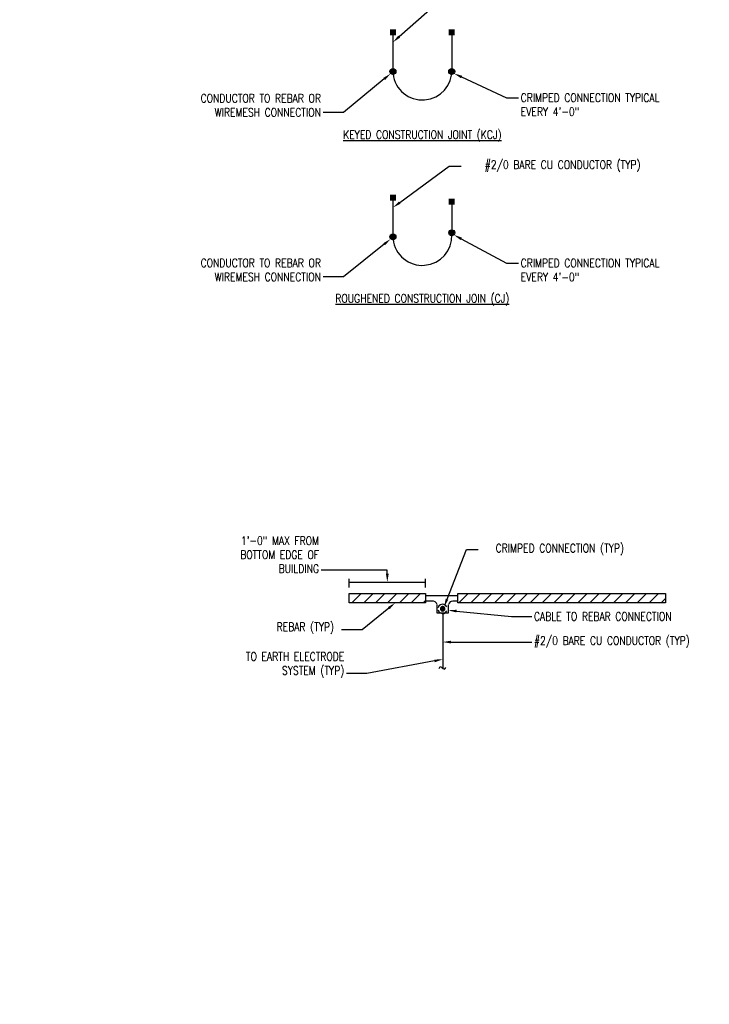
# Model space of a CAD drawing. Header units: inches. Extents: x 0 to 90.9, y 0 to 44.4.
# Tile 5 of 6: x 79.9 to 90.2, y 22.2 to 36.8. Entities that reach past the tile are written whole.
import ezdxf
from ezdxf import colors
from ezdxf.entities.mleader import LeaderData, LeaderLine
from ezdxf.math import Vec2, Vec3

# ---------------------------------------------------------------- set-up
doc = ezdxf.new("R2010")
doc.units = ezdxf.units.IN
doc.header["$MEASUREMENT"] = 0
for name, color, linetype in [('E-ANNO-TEXT', 2, 'Continuous'), ('E-DETL-GRPH', 3, 'Continuous'), ('E-DETL-PATT', 1, 'Continuous')]:
    doc.layers.add(name, color=color, linetype=linetype)
doc.styles.add('Annotative', font='romans.shx', dxfattribs={"width": 0.8, "height": 0.125})
pattern_1 = [(45, (-10.29013, 0), (-0.08838835, 0.08838835), [])]

msp = doc.modelspace()

# ---------------------------------------------------------------- hatches: boundary and pattern name
at = {"layer": 'E-DETL-GRPH', "lineweight": -3}
for points in [[(85.4218, 36.0376), (85.4368, 36.0176), (85.4551, 36.0075), (85.4784, 36.0059), (85.5035, 36.0259), (85.5101, 36.0392), (85.5118, 36.0609), (85.5051, 36.0759), (85.4918, 36.0892), (85.4784, 36.0942), (85.4551, 36.0942), (85.4335, 36.0825), (85.4218, 36.0625)], [(86.2951, 36.0376), (86.3101, 36.0176), (86.3285, 36.0075), (86.3518, 36.0059), (86.3768, 36.0259), (86.3835, 36.0392), (86.3851, 36.0609), (86.3785, 36.0759), (86.3651, 36.0892), (86.3518, 36.0942), (86.3285, 36.0942), (86.3068, 36.0825), (86.2951, 36.0625)], [(86.3518, 33.6076), (86.3768, 33.6276), (86.3834, 33.6409), (86.3851, 33.6626), (86.3785, 33.6776), (86.3651, 33.6909), (86.3518, 33.6959), (86.3284, 33.6959), (86.3168, 33.6926), (86.3001, 33.6743), (86.2968, 33.6509), (86.3018, 33.6292), (86.3168, 33.6143)], [(85.4218, 33.5784), (85.4368, 33.5584), (85.4551, 33.5483), (85.4784, 33.5467), (85.5035, 33.5667), (85.5101, 33.58), (85.5118, 33.6017), (85.5051, 33.6167), (85.4918, 33.63), (85.4784, 33.635), (85.4551, 33.635), (85.4335, 33.6233), (85.4218, 33.6033)], [(86.2333, 28.0797), (86.2133, 28.093), (86.1966, 28.093), (86.1765, 28.078), (86.1732, 28.0597), (86.1783, 28.043), (86.1883, 28.033), (86.2133, 28.0297), (86.2316, 28.0413), (86.2365, 28.068)]]:
    msp.add_hatch(color=8, dxfattribs=at).paths.add_polyline_path(points)
at = {"layer": 'E-DETL-PATT', "lineweight": -3}
h = msp.add_hatch(dxfattribs=at)
h.set_pattern_fill('ANSI31', color=8)
h.set_pattern_definition(pattern_1)
h.paths.add_polyline_path([(85.9517, 28.2863), (84.8149, 28.2863), (84.8149, 28.148), (85.9517, 28.148)])
h = msp.add_hatch(dxfattribs=at)
h.set_pattern_fill('ANSI31', color=8)
h.set_pattern_definition(pattern_1)
h.paths.add_polyline_path([(89.5183, 28.2847), (86.43, 28.2847), (86.43, 28.1463), (89.5183, 28.1463)])

# ---------------------------------------------------------------- linework, layer by layer
at = {"layer": 'E-DETL-GRPH', "lineweight": -3}
for points in [[(85.4668, 36.6138), (85.4668, 36.0938)], [(86.3401, 36.6158), (86.3401, 36.0938)], [(85.4668, 34.1546), (85.4668, 33.6346)], [(86.3401, 34.1139), (86.3401, 33.6955)], [(84.8149, 28.378), (84.8149, 28.5047)], [(84.8149, 28.4547), (85.9517, 28.4547)], [(85.9517, 28.378), (85.9517, 28.5047)], [(85.9517, 28.258), (86.4217, 28.258)], [(86.0676, 28.1747), (85.9517, 28.1747)], [(86.1232, 28.1213), (86.1132, 28.1447), (86.0949, 28.163), (86.0715, 28.173)], [(86.2882, 28.117), (86.2882, 27.993), (86.125, 27.993), (86.125, 28.117)], [(86.2666, 28.088), (86.2483, 28.113), (86.2249, 28.1247), (86.1966, 28.128), (86.1716, 28.1197), (86.1498, 28.1013), (86.1366, 28.0747)], [(86.3475, 28.1747), (86.3183, 28.163), (86.3, 28.1447), (86.2901, 28.1213)], [(86.4217, 28.1747), (86.3582, 28.1747)], [(86.1366, 28.043), (86.1498, 28.0163), (86.1716, 27.998), (86.1966, 27.9897), (86.2233, 27.9913), (86.2483, 28.0047), (86.2666, 28.028)], [(86.2066, 27.993), (86.2066, 27.178)], [(86.1549, 27.1713), (86.1617, 27.1913), (86.17, 27.1997), (86.18, 27.198), (86.1899, 27.193), (86.1999, 27.183), (86.2117, 27.173), (86.2233, 27.1663), (86.2333, 27.163), (86.2432, 27.1697), (86.2516, 27.1847)]]:
    msp.add_lwpolyline(points, dxfattribs=at)
for points in [[(85.9517, 28.2863), (85.9517, 28.148), (84.8149, 28.148), (84.8149, 28.2863)], [(89.5183, 28.2847), (89.5183, 28.1463), (86.43, 28.1463), (86.43, 28.2847)], [(86.1716, 28.0597), (86.1732, 28.0513), (86.1765, 28.043), (86.1816, 28.0363), (86.1883, 28.0313), (86.1966, 28.028), (86.205, 28.0263), (86.2133, 28.028), (86.2217, 28.0313), (86.2282, 28.0363), (86.2333, 28.043), (86.2365, 28.0513), (86.2384, 28.0597), (86.2365, 28.068), (86.2333, 28.0763), (86.2282, 28.083), (86.2217, 28.088), (86.2133, 28.0913), (86.205, 28.093), (86.1966, 28.0913), (86.1883, 28.088), (86.1816, 28.083), (86.1765, 28.0763), (86.1732, 28.068)], [(86.2217, 28.058), (86.215, 28.073), (86.2015, 28.0763), (86.1883, 28.0663), (86.1883, 28.0513), (86.2015, 28.0413), (86.215, 28.0447)]]:
    msp.add_lwpolyline(points, close=True, dxfattribs=at)
for centre in [(85.4668, 36.0493), (86.3401, 36.0493), (86.341, 33.651), (85.4668, 33.5901)]:
    msp.add_circle(centre, 0.0445, dxfattribs=at)
for centre in [(85.904, 36.0625), (85.904, 33.6033)]:
    msp.add_arc(centre, 0.4374, 186.34554, 2.61518, dxfattribs=at)
for points in [[(85.4218, 36.5869), (85.5118, 36.5869), (85.4218, 36.6753), (85.5118, 36.6753)], [(86.2951, 36.5869), (86.3851, 36.5869), (86.2951, 36.6753), (86.3851, 36.6753)], [(85.4218, 34.1277), (85.5118, 34.1277), (85.4218, 34.2161), (85.5118, 34.2161)], [(86.2951, 34.0705), (86.3851, 34.0705), (86.2951, 34.1589), (86.3851, 34.1589)]]:
    msp.add_solid(points, dxfattribs=at)

# ---------------------------------------------------------------- leaders
at = {"layer": 'E-ANNO-TEXT', "lineweight": -3}
ml = msp.add_multileader_mtext('Standard', dxfattribs=at)
ml.set_content('#2/0 BARE CU CONDUCTOR (TYP)', color=256, style='Annotative')
ml.set_leader_properties(color=1, linetype='ByLayer', lineweight=-1)
ml.build(insert=Vec2(0, 0))
ml.multileader.update_dxf_attribs({"text_right_attachment_type": 3, "dogleg_length": 0.1782, "arrow_head_size": 0.125})
ctx = ml.context
ctx.base_point, ctx.char_height, ctx.arrow_head_size, ctx.landing_gap_size, ctx.plane_origin = Vec3(86.4811, 37.2291), 0.125, 0.125, 0.0312, Vec3(96.4135, 37.2291)
ctx.right_attachment, ctx.text_align_type = 3, 2
notes = []
notes.append((ctx, [(0, (1, 1, 0), (86.3029, 37.2291), (1, 0), 0.1782, [(0, [(85.4668, 36.4843)], 0, [])])]))
ctx.mtext.insert, ctx.mtext.alignment, ctx.mtext.flow_direction = Vec3(89.1457, 37.3125), 3, 5
ml = msp.add_multileader_mtext('Standard', dxfattribs=at)
ml.set_content('CRIMPED CONNECTION TYPICAL \\PEVERY 4\'-0"', color=256, style='Annotative')
ml.set_leader_properties(color=1, linetype='ByLayer', lineweight=-1)
ml.build(insert=Vec2(0, 0))
ml.multileader.update_dxf_attribs({"text_right_attachment_type": 3, "dogleg_length": 0.1782, "arrow_head_size": 0.125})
ctx = ml.context
ctx.base_point, ctx.char_height, ctx.arrow_head_size, ctx.landing_gap_size, ctx.plane_origin = Vec3(87.3343, 35.6596), 0.125, 0.125, 0.0312, Vec3(87.1561, 35.6596)
ctx.right_attachment = 3
notes.append((ctx, [(0, (1, 1, 0), (87.1561, 35.6596), (1, 0), 0.1782, [(0, [(86.3734, 36.0197)], 0, [])])]))
ctx.mtext.insert, ctx.mtext.flow_direction = Vec3(87.3656, 35.7221), 5
ml = msp.add_multileader_mtext('Standard', dxfattribs=at)
ml.set_content('CONDUCTOR TO REBAR OR \\PWIREMESH CONNECTION', color=256, style='Annotative')
ml.set_leader_properties(color=1, linetype='ByLayer', lineweight=-1)
ml.build(insert=Vec2(0, 0))
ml.multileader.update_dxf_attribs({"text_right_attachment_type": 3, "dogleg_length": 0.3042, "arrow_head_size": 0.125})
ctx = ml.context
ctx.base_point, ctx.char_height, ctx.arrow_head_size, ctx.landing_gap_size, ctx.plane_origin = Vec3(82.3373, 35.65), 0.125, 0.125, 0.0312, Vec3(84.8501, 35.1842)
ctx.right_attachment, ctx.text_align_type = 3, 2
notes.append((ctx, [(0, (1, 1, 0), (84.7326, 35.4417), (-1, 0), 0.3042, [(0, [(85.4335, 36.0176)], 0, [])])]))
ctx.mtext.insert, ctx.mtext.width, ctx.mtext.alignment, ctx.mtext.flow_direction = Vec3(84.3971, 35.7125), 2.044107, 3, 5
ml = msp.add_multileader_mtext('Standard', dxfattribs=at)
ml.set_content('{\\LKEYED CONSTRUCTION JOINT (KCJ)}', color=256, style='Annotative')
ml.set_leader_properties(color=1, linetype='ByLayer', lineweight=-1)
ml.build(insert=Vec2(0, 0))
ml.multileader.update_dxf_attribs({"text_right_attachment_type": 3, "dogleg_length": 0.1782, "arrow_head_size": 0.125})
ctx = ml.context
ctx.base_point, ctx.char_height, ctx.arrow_head_size, ctx.landing_gap_size, ctx.plane_origin = Vec3(84.5489, 35.0895), 0.125, 0.125, 0.0312, Vec3(84.3707, 35.0895)
ctx.right_attachment, ctx.text_align_type = 3, 1
notes.append((ctx, [(0, (0, 0, 0), (0, 0), (1, 0), 1, [])]))
ctx.mtext.insert, ctx.mtext.alignment, ctx.mtext.flow_direction = Vec3(85.904, 35.1729), 2, 5
ml = msp.add_multileader_mtext('Standard', dxfattribs=at)
ml.set_content('#2/0 BARE CU CONDUCTOR (TYP)', color=256, style='Annotative')
ml.set_leader_properties(color=1, linetype='ByLayer', lineweight=-1)
ml.build(insert=Vec2(0, 0))
ml.multileader.update_dxf_attribs({"text_right_attachment_type": 3, "dogleg_length": 0.1782, "arrow_head_size": 0.125})
ctx = ml.context
ctx.base_point, ctx.char_height, ctx.arrow_head_size, ctx.landing_gap_size, ctx.plane_origin = Vec3(86.4811, 34.6422), 0.125, 0.125, 0.0312, Vec3(96.4135, 34.6422)
ctx.right_attachment, ctx.text_align_type = 3, 2
notes.append((ctx, [(0, (1, 1, 0), (86.3029, 34.6422), (1, 0), 0.1782, [(0, [(85.4668, 34.0251)], 0, [])])]))
ctx.mtext.insert, ctx.mtext.alignment, ctx.mtext.flow_direction = Vec3(89.1457, 34.7255), 3, 5
ml = msp.add_multileader_mtext('Standard', dxfattribs=at)
ml.set_content('CONDUCTOR TO REBAR OR \\PWIREMESH CONNECTION', color=256, style='Annotative')
ml.set_leader_properties(color=1, linetype='ByLayer', lineweight=-1)
ml.build(insert=Vec2(0, 0))
ml.multileader.update_dxf_attribs({"text_right_attachment_type": 3, "dogleg_length": 0.3042, "arrow_head_size": 0.125})
ctx = ml.context
ctx.base_point, ctx.char_height, ctx.arrow_head_size, ctx.landing_gap_size, ctx.plane_origin = Vec3(82.3373, 33.203), 0.125, 0.125, 0.0312, Vec3(84.8501, 32.725)
ctx.right_attachment, ctx.text_align_type = 3, 2
notes.append((ctx, [(0, (1, 1, 0), (84.7326, 32.9947), (-1, 0), 0.3042, [(0, [(85.4335, 33.5584)], 0, [])])]))
ctx.mtext.insert, ctx.mtext.width, ctx.mtext.alignment, ctx.mtext.flow_direction = Vec3(84.3971, 33.2655), 2.044107, 3, 5
ml = msp.add_multileader_mtext('Standard', dxfattribs=at)
ml.set_content('CRIMPED CONNECTION TYPICAL \\PEVERY 4\'-0" ', color=256, style='Annotative')
ml.set_leader_properties(color=1, linetype='ByLayer', lineweight=-1)
ml.build(insert=Vec2(0, 0))
ml.multileader.update_dxf_attribs({"text_right_attachment_type": 3, "dogleg_length": 0.1782, "arrow_head_size": 0.125})
ctx = ml.context
ctx.base_point, ctx.char_height, ctx.arrow_head_size, ctx.landing_gap_size, ctx.plane_origin = Vec3(87.3343, 33.2004), 0.125, 0.125, 0.0312, Vec3(87.1561, 33.2004)
ctx.right_attachment = 3
notes.append((ctx, [(0, (1, 1, 0), (87.1561, 33.2004), (1, 0), 0.1782, [(0, [(86.3718, 33.6193)], 0, [])])]))
ctx.mtext.insert, ctx.mtext.flow_direction = Vec3(87.3656, 33.2629), 5
ml = msp.add_multileader_mtext('Standard', dxfattribs=at)
ml.set_content('{\\LROUGHENED CONSTRUCTION JOIN (CJ)}', color=256, style='Annotative')
ml.set_leader_properties(color=1, linetype='ByLayer', lineweight=-1)
ml.build(insert=Vec2(0, 0))
ml.multileader.update_dxf_attribs({"text_right_attachment_type": 3, "dogleg_length": 0.1782, "arrow_head_size": 0.125})
ctx = ml.context
ctx.base_point, ctx.char_height, ctx.arrow_head_size, ctx.landing_gap_size, ctx.plane_origin = Vec3(84.4204, 32.6537), 0.125, 0.125, 0.0312, Vec3(84.3707, 32.6537)
ctx.right_attachment, ctx.text_align_type = 3, 1
notes.append((ctx, [(0, (0, 0, 0), (0, 0), (1, 0), 1, [])]))
ctx.mtext.insert, ctx.mtext.alignment, ctx.mtext.flow_direction = Vec3(85.904, 32.737), 2, 5
ml = msp.add_multileader_mtext('Standard', dxfattribs=at)
ml.set_content('1\'-0" MAX FROM BOTTOM EDGE OF BUILDING', color=256, style='Annotative')
ml.set_leader_properties(color=1, linetype='ByLayer', lineweight=-1)
ml.build(insert=Vec2(0, 0))
ml.multileader.update_dxf_attribs({"text_right_attachment_type": 3, "dogleg_length": 0.3042, "arrow_head_size": 0.125})
ctx = ml.context
ctx.base_point, ctx.char_height, ctx.arrow_head_size, ctx.landing_gap_size, ctx.plane_origin = Vec3(83.0569, 29.0718), 0.125, 0.125, 0.0312, Vec3(84.1499, 28.6313)
ctx.right_attachment, ctx.text_align_type = 3, 2
notes.append((ctx, [(0, (1, 1, 0), (84.7045, 28.6313), (-1, 0), 0.3042, [(0, [(85.3834, 28.4547), (85.3834, 28.6313)], 0, [])])]))
ctx.mtext.insert, ctx.mtext.width, ctx.mtext.alignment, ctx.mtext.flow_direction = Vec3(84.3691, 29.1343), 1.296407, 3, 5
ml = msp.add_multileader_mtext('Standard', dxfattribs=at)
ml.set_content('CRIMPED CONNECTION (TYP)', color=256, style='Annotative')
ml.set_leader_properties(color=1, linetype='ByLayer', lineweight=-1)
ml.build(insert=Vec2(0, 0))
ml.multileader.update_dxf_attribs({"text_right_attachment_type": 3, "dogleg_length": 0.1782, "arrow_head_size": 0.125})
ctx = ml.context
ctx.base_point, ctx.char_height, ctx.arrow_head_size, ctx.landing_gap_size, ctx.plane_origin = Vec3(86.7357, 28.9397), 0.125, 0.125, 0.0312, Vec3(87.2266, 28.9397)
ctx.right_attachment, ctx.text_align_type = 3, 2
notes.append((ctx, [(0, (1, 1, 0), (86.5575, 28.9397), (1, 0), 0.1782, [(0, [(86.2249, 28.0855)], 0, [])])]))
ctx.mtext.insert, ctx.mtext.alignment, ctx.mtext.flow_direction = Vec3(88.9003, 29.023), 3, 5
ml = msp.add_multileader_mtext('Standard', dxfattribs=at)
ml.set_content('REBAR (TYP)', color=256, style='Annotative')
ml.set_leader_properties(color=1, linetype='ByLayer', lineweight=-1)
ml.build(insert=Vec2(0, 0))
ml.multileader.update_dxf_attribs({"text_right_attachment_type": 3, "dogleg_length": 0.3042, "arrow_head_size": 0.125})
ctx = ml.context
ctx.base_point, ctx.char_height, ctx.arrow_head_size, ctx.landing_gap_size, ctx.plane_origin = Vec3(83.7087, 27.7702), 0.125, 0.125, 0.0312, Vec3(85.1262, 27.7463)
ctx.right_attachment = 3
notes.append((ctx, [(0, (1, 1, 0), (85.0087, 27.7463), (-1, 0), 0.3042, [(0, [(85.5011, 28.148)], 0, [])])]))
ctx.mtext.insert, ctx.mtext.flow_direction = Vec3(83.7399, 27.8535), 5
ml = msp.add_multileader_mtext('Standard', dxfattribs=at)
ml.set_content('CABLE TO REBAR CONNECTION', color=256, style='Annotative')
ml.set_leader_properties(color=1, linetype='ByLayer', lineweight=-1)
ml.build(insert=Vec2(0, 0))
ml.multileader.update_dxf_attribs({"text_right_attachment_type": 3, "dogleg_length": 0.3042, "arrow_head_size": 0.125})
ctx = ml.context
ctx.base_point, ctx.char_height, ctx.arrow_head_size, ctx.landing_gap_size, ctx.plane_origin = Vec3(87.5308, 27.9453), 0.125, 0.125, 0.0312, Vec3(87.2266, 27.9453)
ctx.right_attachment = 3
notes.append((ctx, [(0, (1, 1, 0), (87.2266, 27.9453), (1, 0), 0.3042, [(0, [(86.2882, 28.0371)], 0, [])])]))
ctx.mtext.insert, ctx.mtext.flow_direction = Vec3(87.5621, 28.0078), 5
ml = msp.add_multileader_mtext('Standard', dxfattribs=at)
ml.set_content('#2/0 BARE CU CONDUCTOR (TYP)', color=256, style='Annotative')
ml.set_leader_properties(color=1, linetype='ByLayer', lineweight=-1)
ml.build(insert=Vec2(0, 0))
ml.multileader.update_dxf_attribs({"text_right_attachment_type": 3, "dogleg_length": 0.3042, "arrow_head_size": 0.125})
ctx = ml.context
ctx.base_point, ctx.char_height, ctx.arrow_head_size, ctx.landing_gap_size, ctx.plane_origin = Vec3(87.5308, 27.5647), 0.125, 0.125, 0.0312, Vec3(87.2266, 27.5647)
ctx.right_attachment = 3
notes.append((ctx, [(0, (1, 1, 0), (87.2266, 27.5647), (1, 0), 0.3042, [(0, [(86.2066, 27.5647)], 0, [])])]))
ctx.mtext.insert, ctx.mtext.flow_direction = Vec3(87.5621, 27.6481), 5
ml = msp.add_multileader_mtext('Standard', dxfattribs=at)
ml.set_content('TO EARTH ELECTRODE SYSTEM (TYP)', color=256, style='Annotative')
ml.set_leader_properties(color=1, linetype='ByLayer', lineweight=-1)
ml.build(insert=Vec2(0, 0))
ml.multileader.update_dxf_attribs({"text_right_attachment_type": 3, "dogleg_length": 0.3042, "arrow_head_size": 0.125})
ctx = ml.context
ctx.base_point, ctx.char_height, ctx.arrow_head_size, ctx.landing_gap_size, ctx.plane_origin = Vec3(83.056, 27.3293), 0.125, 0.125, 0.0312, Vec3(85.1796, 27.4657)
ctx.right_attachment, ctx.text_align_type = 3, 2
notes.append((ctx, [(0, (1, 1, 0), (85.0799, 27.0971), (-1, 0), 0.3042, [(0, [(86.2066, 27.3072)], 0, [])])]))
ctx.mtext.insert, ctx.mtext.width, ctx.mtext.alignment, ctx.mtext.flow_direction = Vec3(84.7444, 27.4126), 1.685818, 3, 5
for ctx, leaders in notes:
    for number, flags, end, landing, length, lines in leaders:
        leader = LeaderData()
        leader.index, (leader.has_last_leader_line, leader.has_dogleg_vector, leader.attachment_direction) = number, flags
        leader.last_leader_point, leader.dogleg_vector, leader.dogleg_length = Vec3(end), Vec3(landing), length
        for number, points, colour, breaks in lines:
            line = LeaderLine()
            line.index, line.vertices, line.color, line.breaks = number, Vec3.list(points), colors.encode_raw_color(colour), breaks
            leader.lines.append(line)
        ctx.leaders.append(leader)

doc.saveas('drawing.dxf')
